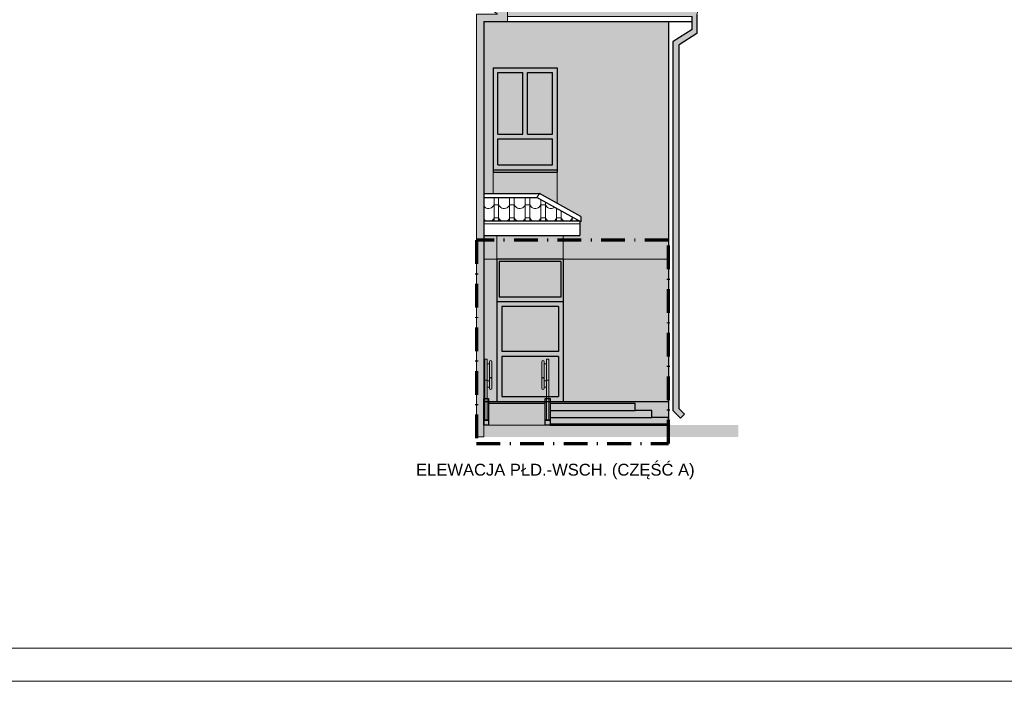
# Model space of a CAD drawing. Header units: millimetres. Extents: x -29624 to 9939, y -6894 to 6495.
# Tile 126 of 243: x -6196 to -4117, y -6894 to -5498. Entities that reach past the tile are written whole.
import ezdxf

# ---------------------------------------------------------------- set-up
doc = ezdxf.new("R2010")
doc.units = ezdxf.units.MM
doc.header["$MEASUREMENT"] = 0
doc.linetypes.add('Kropki i Kreski', pattern=[920, 500, -200, 20, -200])
for name, color, linetype in [('810-G Ogólne', 7, 'Continuous'), ('830-G Teksty Etykiety', 7, 'Continuous'), ('990-D Import IFC', 7, 'Continuous')]:
    doc.layers.add(name, color=color, linetype=linetype)
doc.layers.add('A_cienkie', color=130, linetype='Continuous', lineweight=9)
doc.layers.add('A_opisy', color=81, linetype='Continuous', lineweight=13)
doc.layers.add('A_grafitowy', color=7, linetype='Continuous', lineweight=5, true_color=0x7a7a7a)
doc.layers.add('A_zakres opracowania', color=7, linetype='Continuous', lineweight=70, true_color=0xe00038)
doc.styles.add('STYL_AUTOMATYCZNY_2', font='arialbd.ttf')

# ---------------------------------------------------------------- blocks, each defined once
blk = doc.blocks.new('*X1838', base_point=(515069, 47310))
at = {"layer": '990-D Import IFC', "color": 7, "linetype": 'Continuous', "lineweight": 13}
for p, q in [((668801, -46546), (668801, -46593)), ((668897, -46546), (668897, -46593)), ((669131, -46546), (669131, -46593)), ((669227, -46546), (669227, -46593)), ((669461, -46546), (669461, -46593)), ((669557, -46546), (669557, -46593)), ((668583, -46729), (668586, -46733)), ((668586, -46733), (668591, -46740)), ((668591, -46740), (668598, -46746)), ((668598, -46746), (668605, -46752)), ((668605, -46752), (668612, -46758)), ((668612, -46758), (668637, -46771)), ((668746, -46764), (668769, -46748)), ((668769, -46748), (668788, -46726)), ((668788, -46726), (668801, -46701)), ((668801, -46593), (668801, -46870)), ((668849, -46701), (668801, -46701)), ((668897, -46701), (668849, -46701)), ((668897, -46593), (668897, -46870)), ((668897, -46701), (668901, -46710)), ((668901, -46710), (668905, -46718)), ((668905, -46718), (668910, -46725)), ((668910, -46725), (668916, -46733)), ((668916, -46733), (668921, -46740)), ((668921, -46740), (668928, -46746)), ((668928, -46746), (668935, -46752)), ((668935, -46752), (668942, -46758)), ((668942, -46758), (668967, -46771)), ((669076, -46764), (669099, -46748)), ((669099, -46748), (669118, -46726)), ((669118, -46726), (669131, -46701)), ((669131, -46593), (669131, -46870)), ((669179, -46701), (669131, -46701)), ((669227, -46701), (669179, -46701)), ((669227, -46593), (669227, -46870)), ((669227, -46701), (669231, -46710)), ((669231, -46710), (669235, -46718)), ((669235, -46718), (669240, -46725)), ((669240, -46725), (669246, -46733)), ((669246, -46733), (669251, -46740)), ((669251, -46740), (669258, -46746)), ((669258, -46746), (669265, -46752)), ((669265, -46752), (669272, -46758)), ((669272, -46758), (669297, -46771)), ((669406, -46764), (669429, -46748)), ((669429, -46748), (669448, -46726)), ((669448, -46726), (669461, -46701)), ((669461, -46593), (669461, -46870)), ((669509, -46701), (669461, -46701)), ((669557, -46701), (669509, -46701)), ((669557, -46593), (669557, -46870)), ((669557, -46701), (669561, -46710)), ((669561, -46710), (669565, -46718)), ((669565, -46718), (669570, -46725)), ((669570, -46725), (669576, -46733)), ((669576, -46733), (669581, -46740)), ((669581, -46740), (669588, -46746)), ((669588, -46746), (669595, -46752)), ((669595, -46752), (669602, -46758)), ((669602, -46758), (669627, -46771)), ((669736, -46764), (669759, -46748)), ((669759, -46748), (669778, -46726)), ((669778, -46726), (669791, -46701)), ((669791, -46596), (669791, -46870)), ((669839, -46701), (669791, -46701)), ((669887, -46701), (669839, -46701)), ((669887, -46649), (669887, -46870)), ((669887, -46701), (669891, -46710)), ((669891, -46710), (669895, -46718)), ((669895, -46718), (669900, -46725)), ((669900, -46725), (669906, -46733)), ((669906, -46733), (669911, -46740)), ((669911, -46740), (669918, -46746)), ((669918, -46746), (669925, -46752)), ((669925, -46752), (669932, -46758)), ((669932, -46758), (669957, -46771)), ((670066, -46764), (670079, -46755)), ((668637, -46771), (668664, -46779)), ((668664, -46779), (668692, -46780)), ((668692, -46780), (668720, -46776)), ((668720, -46776), (668746, -46764)), ((668801, -46870), (668801, -47052)), ((668897, -46870), (668897, -47052)), ((668967, -46771), (668994, -46779)), ((668994, -46779), (669022, -46780)), ((669022, -46780), (669050, -46776)), ((669050, -46776), (669076, -46764)), ((669131, -46870), (669131, -47052)), ((669227, -46870), (669227, -47052)), ((669297, -46771), (669324, -46779)), ((669324, -46779), (669352, -46780)), ((669352, -46780), (669380, -46776)), ((669380, -46776), (669406, -46764)), ((669461, -46870), (669461, -47052)), ((669557, -46870), (669557, -47052)), ((669627, -46771), (669654, -46779)), ((669654, -46779), (669682, -46780)), ((669682, -46780), (669710, -46776)), ((669710, -46776), (669736, -46764)), ((669791, -46870), (669791, -47052)), ((669887, -46870), (669887, -47052)), ((669957, -46771), (669984, -46779)), ((669984, -46779), (670012, -46780)), ((670012, -46780), (670040, -46776)), ((670040, -46776), (670066, -46764)), ((670121, -46779), (670121, -46870)), ((670121, -46870), (670121, -47052)), ((670217, -46832), (670217, -46870)), ((670217, -46870), (670217, -47052)), ((670451, -46962), (670451, -47052)), ((668583, -47006), (668586, -47010)), ((668586, -47010), (668591, -47017)), ((668591, -47017), (668598, -47023)), ((668598, -47023), (668605, -47029)), ((668605, -47029), (668612, -47035)), ((668612, -47035), (668637, -47048)), ((668637, -47048), (668649, -47052)), ((668722, -47052), (668746, -47041)), ((668746, -47041), (668769, -47025)), ((668769, -47025), (668788, -47003)), ((668788, -47003), (668801, -46978)), ((668849, -46978), (668801, -46978)), ((668897, -46978), (668849, -46978)), ((668897, -46978), (668901, -46987)), ((668901, -46987), (668905, -46995)), ((668905, -46995), (668910, -47002)), ((668910, -47002), (668916, -47010)), ((668916, -47010), (668921, -47017)), ((668921, -47017), (668928, -47023)), ((668928, -47023), (668935, -47029)), ((668935, -47029), (668942, -47035)), ((668942, -47035), (668967, -47048)), ((668967, -47048), (668979, -47052)), ((669052, -47052), (669076, -47041)), ((669076, -47041), (669099, -47025)), ((669099, -47025), (669118, -47003)), ((669118, -47003), (669131, -46978)), ((669179, -46978), (669131, -46978)), ((669227, -46978), (669179, -46978)), ((669227, -46978), (669231, -46987)), ((669231, -46987), (669235, -46995)), ((669235, -46995), (669240, -47002)), ((669240, -47002), (669246, -47010)), ((669246, -47010), (669251, -47017)), ((669251, -47017), (669258, -47023)), ((669258, -47023), (669265, -47029)), ((669265, -47029), (669272, -47035)), ((669272, -47035), (669297, -47048)), ((669297, -47048), (669309, -47052)), ((669382, -47052), (669406, -47041)), ((669406, -47041), (669429, -47025)), ((669429, -47025), (669448, -47003)), ((669448, -47003), (669461, -46978)), ((669509, -46978), (669461, -46978)), ((669557, -46978), (669509, -46978)), ((669557, -46978), (669561, -46987)), ((669561, -46987), (669565, -46995)), ((669565, -46995), (669570, -47002)), ((669570, -47002), (669576, -47010)), ((669576, -47010), (669581, -47017)), ((669581, -47017), (669588, -47023)), ((669588, -47023), (669595, -47029)), ((669595, -47029), (669602, -47035)), ((669602, -47035), (669627, -47048)), ((669627, -47048), (669639, -47052)), ((669712, -47052), (669736, -47041)), ((669736, -47041), (669759, -47025)), ((669759, -47025), (669778, -47003)), ((669778, -47003), (669791, -46978)), ((669839, -46978), (669791, -46978)), ((669887, -46978), (669839, -46978)), ((669887, -46978), (669891, -46987)), ((669891, -46987), (669895, -46995)), ((669895, -46995), (669900, -47002)), ((669900, -47002), (669906, -47010)), ((669906, -47010), (669911, -47017)), ((669911, -47017), (669918, -47023)), ((669918, -47023), (669925, -47029)), ((669925, -47029), (669932, -47035)), ((669932, -47035), (669957, -47048)), ((669957, -47048), (669969, -47052)), ((670042, -47052), (670066, -47041)), ((670066, -47041), (670089, -47025)), ((670089, -47025), (670108, -47003)), ((670108, -47003), (670121, -46978)), ((670169, -46978), (670121, -46978)), ((670217, -46978), (670169, -46978)), ((670217, -46978), (670221, -46987)), ((670221, -46987), (670225, -46995)), ((670225, -46995), (670230, -47002)), ((670230, -47002), (670236, -47010)), ((670236, -47010), (670241, -47017)), ((670241, -47017), (670248, -47023)), ((670248, -47023), (670255, -47029)), ((670255, -47029), (670262, -47035)), ((670262, -47035), (670287, -47048)), ((670287, -47048), (670299, -47052)), ((670372, -47052), (670396, -47041)), ((670396, -47041), (670419, -47025)), ((670419, -47025), (670438, -47003)), ((670438, -47003), (670451, -46978)), ((670481, -46978), (670451, -46978)), ((670547, -47015), (670547, -47052))]:
    blk.add_line(p, q, dxfattribs=at)
blk = doc.blocks.new('Wypełnienie_29_3', base_point=(515069, 47310))
at = {"layer": '990-D Import IFC', "color": 7, "linetype": 'Continuous', "lineweight": 13}
blk.add_blockref('*X1838', (515069, 47310), dxfattribs=at)

msp = doc.modelspace()

# ---------------------------------------------------------------- hatches: boundary and pattern name
at = {"layer": '810-G Ogólne', "linetype": 'Continuous', "lineweight": 13}
for points in [[(-5730.933, -5084.481), (-5186.892, -5486.481), (-5231.132, -5486.481), (-5231.132, -5501.481), (-5231.132, -6378.481), (-5216.132, -6378.481), (-5216.132, -5501.481), (-5176.132, -5501.481), (-5166.132, -5501.481), (-5166.132, -5479.481), (-5705.593, -5084.481)], [(-4678.737, -6353.481), (-5226.132, -6353.481), (-5226.132, -6378.481), (-4678.737, -6378.481)]]:
    msp.add_hatch(color=7, dxfattribs=at).paths.add_polyline_path(points)
at = {"layer": '990-D Import IFC', "linetype": 'Continuous', "lineweight": 5, "true_color": 0x7c7f7e}
msp.add_hatch(color=8, dxfattribs=at).paths.add_polyline_path([(-5166.132, -5491.481), (-4776.132, -5491.481), (-4776.132, -5518.843), (-4816.132, -5544.188), (-4816.132, -6323.783), (-4800.704, -6339.211), (-4792.219, -6330.725), (-4803.85, -6319.094), (-4803.85, -5550.967), (-4766.132, -5527.068), (-4766.132, -5486.114, 0.14747673), (-4764.132, -5479.481), (-4766.132, -5479.481), (-4776.132, -5479.481), (-5166.132, -5479.481)])
at = {"layer": '990-D Import IFC', "linetype": 'Continuous', "lineweight": 5, "true_color": 0xf0ede3}
for points in [[(-5196.132, -5501.481), (-5216.132, -5501.481), (-5216.132, -5864.947), (-5196.132, -5864.947), (-5196.132, -5599.481), (-5061.132, -5599.481), (-5061.132, -5885.465), (-5010.736, -5913.481), (-5010.736, -5924.922), (-5013.132, -5923.481), (-5013.132, -5953.71), (-5048.132, -5953.71), (-5048.132, -6003.481), (-5013.132, -6003.481), (-4826.132, -6003.481), (-4826.132, -5501.481), (-5013.132, -5501.481), (-5061.132, -5501.481)], [(-5216.132, -6003.481), (-5188.132, -6003.481), (-5188.132, -5953.71), (-5216.132, -5953.71)]]:
    msp.add_hatch(color=7, dxfattribs=at).paths.add_polyline_path(points)
at = {"layer": '990-D Import IFC', "linetype": 'Continuous', "lineweight": 5, "true_color": 0x7c7f7e}
h = msp.add_hatch(color=8, dxfattribs=at)
h.paths.add_polyline_path([(-5196.132, -5599.481), (-5196.132, -5819.481), (-5061.132, -5819.481), (-5061.132, -5599.481)])
h.paths.add_polyline_path([(-5186.132, -5804.481), (-5186.132, -5749.481), (-5071.132, -5749.481), (-5071.132, -5804.481)], flags=0)
h.paths.add_polyline_path([(-5186.132, -5739.481), (-5186.132, -5609.481), (-5133.632, -5609.481), (-5133.632, -5739.481)], flags=0)
h.paths.add_polyline_path([(-5123.632, -5739.481), (-5123.632, -5609.481), (-5071.132, -5609.481), (-5071.132, -5739.481)], flags=0)
at = {"layer": '990-D Import IFC', "linetype": 'Continuous', "lineweight": 0, "true_color": 0xe6f5fb}
for points in [[(-5186.132, -5609.481), (-5186.132, -5739.481), (-5133.632, -5739.481), (-5133.632, -5609.481)], [(-5123.632, -5609.481), (-5123.632, -5739.481), (-5071.132, -5739.481), (-5071.132, -5609.481)], [(-5186.132, -5749.481), (-5186.132, -5804.481), (-5071.132, -5804.481), (-5071.132, -5749.481)], [(-5183.132, -6083.481), (-5053.132, -6083.481), (-5053.132, -6008.481), (-5183.132, -6008.481)], [(-5178.132, -6198.481), (-5058.132, -6198.481), (-5058.132, -6103.481), (-5178.132, -6103.481)]]:
    msp.add_hatch(color=7, dxfattribs=at).paths.add_polyline_path(points)
at = {"layer": '990-D Import IFC', "linetype": 'Continuous', "lineweight": 5, "true_color": 0xffcb2d}
for points in [[(-5196.132, -5819.481), (-5196.132, -5864.947), (-5098.042, -5864.947), (-5061.132, -5885.465), (-5061.132, -5819.481)], [(-5188.132, -6003.481), (-5048.132, -6003.481), (-5048.132, -5953.71), (-5188.132, -5953.71)]]:
    msp.add_hatch(color=40, dxfattribs=at).paths.add_polyline_path(points)
at = {"layer": '990-D Import IFC', "linetype": 'Continuous', "lineweight": 5, "true_color": 0xc8c8bf}
for points in [[(-5216.132, -6003.481), (-5216.132, -6303.481), (-5188.132, -6303.481), (-5188.132, -6003.481)], [(-5048.132, -6303.481), (-4826.132, -6303.481), (-4826.132, -6219.481), (-4826.132, -6003.481), (-4952.519, -6003.481), (-5022.519, -6003.481), (-5048.132, -6003.481)]]:
    msp.add_hatch(color=9, dxfattribs=at).paths.add_polyline_path(points)
at = {"layer": '990-D Import IFC', "linetype": 'Continuous', "lineweight": 5, "true_color": 0x7c7f7e}
h = msp.add_hatch(color=8, dxfattribs=at)
h.paths.add_polyline_path([(-5188.132, -6303.481), (-5048.132, -6303.481), (-5048.132, -6003.481), (-5188.132, -6003.481)])
h.paths.add_polyline_path([(-5178.132, -6198.481), (-5178.132, -6103.481), (-5058.132, -6103.481), (-5058.132, -6198.481)], flags=0)
h.paths.add_polyline_path([(-5183.132, -6083.481), (-5183.132, -6008.481), (-5053.132, -6008.481), (-5053.132, -6083.481)], flags=0)
at = {"layer": '990-D Import IFC', "linetype": 'Continuous', "lineweight": 5, "true_color": 0xa65e2f}
msp.add_hatch(color=25, dxfattribs=at).paths.add_polyline_path([(-5216.132, -6353.481), (-4826.132, -6353.481), (-4826.132, -6303.481), (-5216.132, -6303.481)])
at = {"layer": 'A_grafitowy'}
h = msp.add_hatch(color=256, dxfattribs=at)
h.dxf.hatch_style = 1
h.paths.add_polyline_path([(-5208.632, -6258.481), (-5213.632, -6258.481), (-5213.632, -6214.481), (-5208.632, -6214.481)])
h.paths.add_polyline_path([(-5213.632, -6343.481), (-5208.632, -6343.481), (-5208.632, -6258.481), (-5213.632, -6258.481)])
h.paths.add_polyline_path([(-5083.632, -6258.481), (-5078.632, -6258.481), (-5078.632, -6214.481), (-5083.632, -6214.481)])
h.paths.add_polyline_path([(-5083.632, -6343.481), (-5078.632, -6343.481), (-5078.632, -6258.481), (-5083.632, -6258.481)])
h = msp.add_hatch(color=256, dxfattribs=at)
h.dxf.hatch_style = 1
h.paths.add_polyline_path([(-5203.632, -6255.981, -0.41421356), (-5201.132, -6253.481, -0.41421356), (-5198.632, -6255.981), (-5198.632, -6219.981, 0.41421356), (-5201.132, -6217.481, 0.41421356), (-5203.632, -6219.981)])
h.paths.add_polyline_path([(-5198.632, -6255.981, 0.41421356), (-5201.132, -6253.481, 0.41421356), (-5203.632, -6255.981), (-5203.632, -6275.981, 0.41421356), (-5201.132, -6278.481, 0.41421356), (-5198.632, -6275.981)])
h.paths.add_polyline_path([(-5093.632, -6255.981, -0.41421356), (-5091.132, -6253.481, -0.41421356), (-5088.632, -6255.981), (-5088.632, -6219.981, 0.41421356), (-5091.132, -6217.481, 0.41421356), (-5093.632, -6219.981)])
h.paths.add_polyline_path([(-5088.632, -6255.981, 0.41421356), (-5091.132, -6253.481, 0.41421356), (-5093.632, -6255.981), (-5093.632, -6275.981, 0.41421356), (-5091.132, -6278.481, 0.41421356), (-5088.632, -6275.981)])
at = {"layer": 'A_grafitowy', "linetype": 'Continuous', "lineweight": 5, "true_color": 0xa1a1a1}
h = msp.add_hatch(color=253, dxfattribs=at)
h.paths.add_polyline_path([(-5206.132, -6343.481), (-5216.132, -6343.481), (-5216.132, -6297.481), (-5206.132, -6297.481)])
h.paths.add_polyline_path([(-5076.132, -6343.481), (-5086.132, -6343.481), (-5086.132, -6297.481), (-5076.132, -6297.481)])
at = {"layer": 'A_grafitowy', "true_color": 0xa1a1a1}
h = msp.add_hatch(color=253, dxfattribs=at)
h.dxf.hatch_style = 1
h.paths.add_polyline_path([(-5206.132, -6343.481), (-5216.132, -6343.481), (-5216.132, -6353.481), (-5206.132, -6353.481)])
h.paths.add_polyline_path([(-5086.132, -6307.481), (-5206.132, -6307.481), (-5206.132, -6343.481), (-5206.132, -6353.481), (-5086.132, -6353.481), (-5086.132, -6343.481), (-5086.132, -6343.481)])
h.paths.add_polyline_path([(-5076.132, -6343.481), (-5086.132, -6343.481), (-5086.132, -6353.481), (-5076.132, -6353.481), (-5076.132, -6352.481)])
h.paths.add_polyline_path([(-4826.132, -6337.481), (-4861.132, -6337.481), (-5076.132, -6337.481), (-5076.132, -6343.481), (-5076.132, -6352.481), (-4826.132, -6352.481)])
h.paths.add_polyline_path([(-4861.132, -6322.481), (-4896.132, -6322.481), (-5076.132, -6322.481), (-5076.132, -6337.481), (-4861.132, -6337.481)])
h.paths.add_polyline_path([(-4896.132, -6307.481), (-5076.132, -6307.481), (-5076.132, -6322.481), (-4896.132, -6322.481)])

# ---------------------------------------------------------------- linework, layer by layer
at = {"layer": '810-G Ogólne', "color": 7, "linetype": 'Continuous', "lineweight": 25}
for p, q in [((-5216.132, -5501.481), (-5216.132, -6353.481)), ((-5216.132, -5501.481), (-4826.132, -5501.481)), ((-4826.132, -5501.481), (-4826.132, -6353.481)), ((-4826.132, -5501.481), (-4776.132, -5501.481)), ((-4776.132, -5501.481), (-4776.132, -5491.481)), ((-4776.132, -5518.843), (-4776.132, -5502.349)), ((-4766.132, -5486.982), (-4766.132, -5527.068)), ((-4776.132, -5518.843), (-4816.132, -5544.188)), ((-4766.132, -5527.068), (-4803.85, -5550.967)), ((-4816.132, -6323.783), (-4816.132, -5544.188)), ((-4803.85, -6319.094), (-4803.85, -5550.967)), ((-5196.132, -5599.481), (-5061.132, -5599.481)), ((-5196.132, -5599.481), (-5196.132, -5819.481)), ((-5186.132, -5609.481), (-5133.632, -5609.481)), ((-5186.132, -5739.481), (-5186.132, -5609.481)), ((-5133.632, -5739.481), (-5133.632, -5609.481)), ((-5123.632, -5739.481), (-5123.632, -5609.481)), ((-5123.632, -5609.481), (-5071.132, -5609.481)), ((-5071.132, -5739.481), (-5071.132, -5609.481)), ((-5061.132, -5599.481), (-5061.132, -5819.481)), ((-5186.132, -5739.481), (-5133.632, -5739.481)), ((-5186.132, -5804.481), (-5186.132, -5749.481)), ((-5186.132, -5749.481), (-5071.132, -5749.481)), ((-5123.632, -5739.481), (-5071.132, -5739.481)), ((-5071.132, -5804.481), (-5071.132, -5749.481)), ((-5196.132, -5814.481), (-5061.132, -5814.481)), ((-5186.132, -5804.481), (-5071.132, -5804.481)), ((-5196.132, -5819.481), (-5061.132, -5819.481)), ((-5216.132, -5864.947), (-5098.042, -5864.947)), ((-5216.132, -5872.947), (-5104.232, -5872.947)), ((-5010.736, -5924.922), (-5104.232, -5872.947)), ((-5010.736, -5913.481), (-5098.042, -5864.947)), ((-5010.736, -5913.481), (-5010.736, -5924.922)), ((-5013.132, -5923.481), (-5216.132, -5923.481)), ((-5013.132, -5923.59), (-5013.132, -5953.71)), ((-5216.132, -5953.71), (-5013.132, -5953.71)), ((-5188.132, -6003.481), (-5188.132, -6303.481)), ((-5048.132, -6003.481), (-5188.132, -6003.481)), ((-5048.132, -6003.481), (-5048.132, -6303.481)), ((-5183.132, -6008.481), (-5183.132, -6083.481)), ((-5053.132, -6008.481), (-5183.132, -6008.481)), ((-5053.132, -6008.481), (-5053.132, -6083.481)), ((-5053.132, -6083.481), (-5183.132, -6083.481)), ((-5048.132, -6093.481), (-5188.132, -6093.481)), ((-5058.132, -6103.481), (-5178.132, -6103.481)), ((-5178.132, -6103.481), (-5178.132, -6198.481)), ((-5058.132, -6103.481), (-5058.132, -6198.481)), ((-5058.132, -6198.481), (-5178.132, -6198.481)), ((-5058.132, -6208.481), (-5178.132, -6208.481)), ((-5178.132, -6208.481), (-5178.132, -6293.481)), ((-5058.132, -6208.481), (-5058.132, -6293.481)), ((-5178.132, -6293.481), (-5058.132, -6293.481)), ((-5216.132, -6303.481), (-4826.132, -6303.481)), ((-5206.132, -6307.481), (-5086.132, -6307.481)), ((-5188.132, -6303.481), (-5048.132, -6303.481)), ((-5076.132, -6307.481), (-4896.132, -6307.481)), ((-5076.132, -6322.481), (-4896.132, -6322.481)), ((-5076.132, -6337.481), (-4861.132, -6337.481)), ((-4816.132, -6323.783), (-4800.704, -6339.211)), ((-4803.85, -6319.094), (-4792.219, -6330.725)), ((-4792.219, -6330.725), (-4800.704, -6339.211))]:
    msp.add_line(p, q, dxfattribs=at)
at = {"layer": '810-G Ogólne', "color": 7, "linetype": 'Continuous', "lineweight": 15}
for p, q in [((-5104.232, -5872.947), (-5098.042, -5864.947)), ((-5216.132, -5928.486), (-5013.132, -5928.486))]:
    msp.add_line(p, q, dxfattribs=at)
at = {"layer": '810-G Ogólne', "color": 7, "linetype": 'Continuous', "lineweight": 13}
msp.add_lwpolyline([(-5730.933, -5084.481), (-5186.892, -5486.481), (-5231.132, -5486.481), (-5231.132, -5501.481), (-5231.132, -6378.481), (-5216.132, -6378.481), (-5216.132, -5501.481), (-5176.132, -5501.481), (-5166.132, -5501.481), (-5166.132, -5479.481), (-5705.593, -5084.481)], close=True, dxfattribs=at)
at = {"layer": '810-G Ogólne', "color": 7, "linetype": 'Continuous', "lineweight": 25}
for points in [[(-5206.132, -6343.481), (-5216.132, -6343.481), (-5216.132, -6297.481), (-5206.132, -6297.481)], [(-5076.132, -6343.481), (-5086.132, -6343.481), (-5086.132, -6297.481), (-5076.132, -6297.481)], [(-5216.132, -6343.481), (-5206.132, -6343.481), (-5206.132, -6353.481), (-5216.132, -6353.481)], [(-5086.132, -6343.481), (-5076.132, -6343.481), (-5076.132, -6353.481), (-5086.132, -6353.481)]]:
    msp.add_lwpolyline(points, close=True, dxfattribs=at)
msp.add_lwpolyline([(-4826.132, -6352.481), (-4826.132, -6337.481), (-4861.132, -6337.481), (-4861.132, -6322.481), (-4896.132, -6322.481), (-4896.132, -6307.481)], dxfattribs=at)
at = {"layer": '810-G Ogólne', "color": 7, "linetype": 'Continuous', "lineweight": 50}
for points in [[(-5076.132, -6353.481), (-5076.132, -6352.481), (-4826.132, -6352.481), (-4826.132, -6353.481)], [(-5075.632, -6353.481), (-5075.632, -6352.981), (-4826.632, -6352.981), (-4826.632, -6353.481)]]:
    msp.add_lwpolyline(points, dxfattribs=at)
at = {"layer": '990-D Import IFC', "color": 7, "linetype": 'Continuous', "lineweight": 13}
msp.add_lwpolyline([(-5166.132, -5491.481), (-4776.132, -5491.481), (-4776.132, -5518.843), (-4816.132, -5544.188), (-4816.132, -6323.783), (-4800.704, -6339.211), (-4792.219, -6330.725), (-4803.85, -6319.094), (-4803.85, -5550.967), (-4766.132, -5527.068), (-4766.132, -5486.114, 0.14747673), (-4764.132, -5479.481), (-4766.132, -5479.481), (-4776.132, -5479.481), (-5166.132, -5479.481)], format="xyb", close=True, dxfattribs=at)
for points in [[(-5196.132, -5501.481), (-5216.132, -5501.481), (-5216.132, -5864.947), (-5196.132, -5864.947), (-5196.132, -5599.481), (-5061.132, -5599.481), (-5061.132, -5885.465), (-5010.736, -5913.481), (-5010.736, -5924.922), (-5013.132, -5923.481), (-5013.132, -5953.71), (-5048.132, -5953.71), (-5048.132, -6003.481), (-5013.132, -6003.481), (-4826.132, -6003.481), (-4826.132, -5501.481), (-5013.132, -5501.481), (-5061.132, -5501.481)], [(-5196.132, -5599.481), (-5061.132, -5599.481), (-5061.132, -5819.481), (-5196.132, -5819.481)], [(-5186.132, -5739.481), (-5133.632, -5739.481), (-5133.632, -5609.481), (-5186.132, -5609.481)], [(-5186.132, -5609.481), (-5133.632, -5609.481), (-5133.632, -5739.481), (-5186.132, -5739.481)], [(-5123.632, -5739.481), (-5071.132, -5739.481), (-5071.132, -5609.481), (-5123.632, -5609.481)], [(-5123.632, -5609.481), (-5071.132, -5609.481), (-5071.132, -5739.481), (-5123.632, -5739.481)], [(-5186.132, -5804.481), (-5071.132, -5804.481), (-5071.132, -5749.481), (-5186.132, -5749.481)], [(-5186.132, -5749.481), (-5071.132, -5749.481), (-5071.132, -5804.481), (-5186.132, -5804.481)], [(-5196.132, -5819.481), (-5061.132, -5819.481), (-5061.132, -5885.465), (-5098.042, -5864.947), (-5196.132, -5864.947)], [(-5013.132, -5923.481), (-5216.132, -5923.481), (-5216.132, -5872.947), (-5104.232, -5872.947)], [(-5216.132, -6003.481), (-5188.132, -6003.481), (-5188.132, -5953.71), (-5216.132, -5953.71)], [(-5188.132, -6003.481), (-5048.132, -6003.481), (-5048.132, -5953.71), (-5188.132, -5953.71)], [(-5216.132, -6003.481), (-5216.132, -6303.481), (-5188.132, -6303.481), (-5188.132, -6003.481)], [(-5188.132, -6303.481), (-5048.132, -6303.481), (-5048.132, -6003.481), (-5188.132, -6003.481)], [(-5048.132, -6303.481), (-4826.132, -6303.481), (-4826.132, -6219.481), (-4826.132, -6003.481), (-4952.519, -6003.481), (-5022.519, -6003.481), (-5048.132, -6003.481)], [(-5183.132, -6083.481), (-5053.132, -6083.481), (-5053.132, -6008.481), (-5183.132, -6008.481)], [(-5183.132, -6083.481), (-5053.132, -6083.481), (-5053.132, -6008.481), (-5183.132, -6008.481)], [(-5178.132, -6198.481), (-5058.132, -6198.481), (-5058.132, -6103.481), (-5178.132, -6103.481)], [(-5178.132, -6198.481), (-5058.132, -6198.481), (-5058.132, -6103.481), (-5178.132, -6103.481)]]:
    msp.add_lwpolyline(points, close=True, dxfattribs=at)
at = {"layer": '990-D Import IFC', "color": 25, "linetype": 'Continuous', "lineweight": 5, "true_color": 0xa65e2f}
msp.add_lwpolyline([(-5216.132, -6353.481), (-4826.132, -6353.481), (-4826.132, -6303.481), (-5216.132, -6303.481)], close=True, dxfattribs=at)
at = {"layer": 'A_cienkie'}
for p, q in [((-5203.632, -6224.481), (-5208.632, -6224.481)), ((-5088.632, -6224.481), (-5083.632, -6224.481)), ((-5203.632, -6260.481), (-5208.632, -6260.481)), ((-5203.632, -6273.481), (-5208.632, -6273.481)), ((-5088.632, -6260.481), (-5083.632, -6260.481)), ((-5088.632, -6273.481), (-5083.632, -6273.481))]:
    msp.add_line(p, q, dxfattribs=at)
for points in [[(-5208.632, -6258.481), (-5213.632, -6258.481), (-5213.632, -6214.481), (-5208.632, -6214.481)], [(-5083.632, -6258.481), (-5078.632, -6258.481), (-5078.632, -6214.481), (-5083.632, -6214.481)], [(-5213.632, -6343.481), (-5208.632, -6343.481), (-5208.632, -6258.481), (-5213.632, -6258.481)], [(-5083.632, -6343.481), (-5078.632, -6343.481), (-5078.632, -6258.481), (-5083.632, -6258.481)]]:
    msp.add_lwpolyline(points, close=True, dxfattribs=at)
for points in [[(-5203.632, -6255.981), (-5203.632, -6219.981, -0.41421356), (-5201.132, -6217.481), (-5201.132, -6217.481, -0.41421356), (-5198.632, -6219.981), (-5198.632, -6255.981)], [(-5088.632, -6255.981), (-5088.632, -6219.981, 0.41421356), (-5091.132, -6217.481), (-5091.132, -6217.481, 0.41421356), (-5093.632, -6219.981), (-5093.632, -6255.981)]]:
    msp.add_lwpolyline(points, format="xyb", dxfattribs=at)
for points in [[(-5201.132, -6253.481), (-5201.132, -6253.481, -0.41421356), (-5198.632, -6255.981), (-5198.632, -6275.981, -0.41421356), (-5201.132, -6278.481), (-5201.132, -6278.481, -0.41421356), (-5203.632, -6275.981), (-5203.632, -6255.981, -0.41421356)], [(-5091.132, -6253.481), (-5091.132, -6253.481, 0.41421356), (-5093.632, -6255.981), (-5093.632, -6275.981, 0.41421356), (-5091.132, -6278.481), (-5091.132, -6278.481, 0.41421356), (-5088.632, -6275.981), (-5088.632, -6255.981, 0.41421356)]]:
    msp.add_lwpolyline(points, format="xyb", close=True, dxfattribs=at)
at = {"layer": 'A_opisy'}
for points in [[(-8889.216, -2694.381), (-2689.216, -2694.381), (-2689.216, -6894.381), (-8889.216, -6894.381)], [(-8689.216, -2764.381), (-2759.216, -2764.381), (-2759.216, -6824.381), (-8689.216, -6824.381)]]:
    msp.add_lwpolyline(points, close=True, dxfattribs=at)
at = {"layer": 'A_zakres opracowania', "linetype": 'Kropki i Kreski', "ltscale": 0.1}
msp.add_lwpolyline([(-4826.132, -5963.481), (-5231.132, -5963.481), (-5231.132, -6392.74), (-4826.132, -6392.74)], close=True, dxfattribs=at)

# ---------------------------------------------------------------- block references
at = {"layer": '990-D Import IFC', "color": 7, "linetype": 'Continuous', "lineweight": 13, "xscale": 0.1, "yscale": 0.1, "zscale": 0.1}
msp.add_blockref('Wypełnienie_29_3', (-20567.507, 3512.683), dxfattribs=at)

# ---------------------------------------------------------------- texts
at = {"layer": '830-G Teksty Etykiety', "color": 7, "linetype": 'Continuous', "lineweight": 13, "insert": (-5358.786, -6435.261), "char_height": 25, "attachment_point": 1, "style": 'STYL_AUTOMATYCZNY_2'}
msp.add_mtext('\\A1;{\\fArial|b0|i0|c238|p34;ELEWACJA PŁD.-WSCH. (CZĘŚĆ A)}', dxfattribs=at)

doc.saveas('drawing.dxf')
